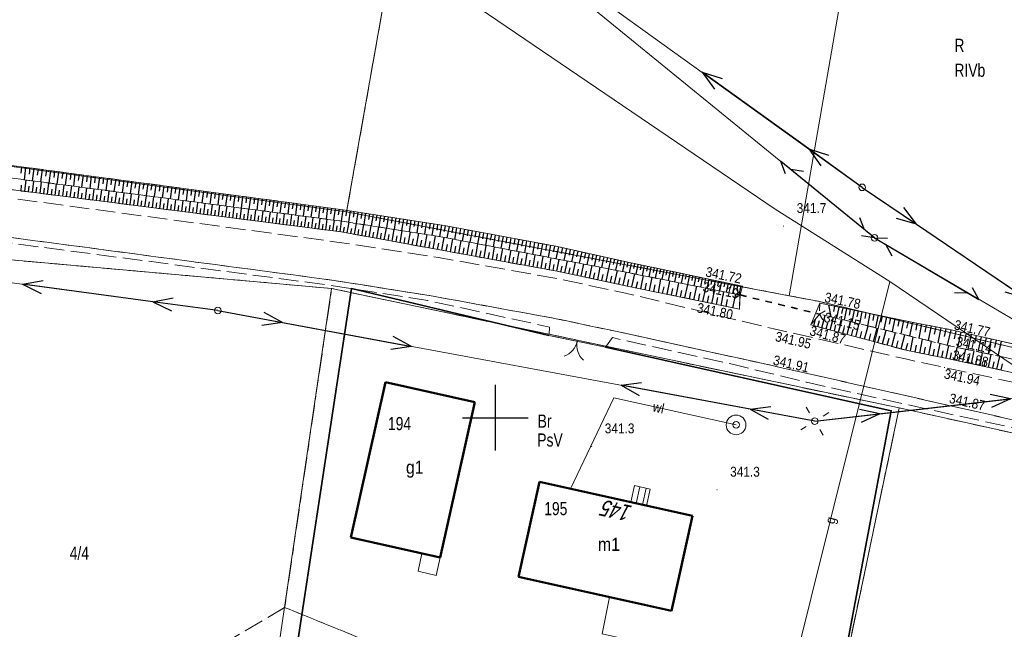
# Model space of a CAD drawing. Header units: metres. Extents: x 7523615 to 7533948, y 5492686 to 5502120.
# Tile 43 of 256: x 7529214 to 7529289, y 5498134 to 5498180. Entities that reach past the tile are written whole.
import ezdxf
from ezdxf.enums import TextEntityAlignment as Align

# ---------------------------------------------------------------- set-up
doc = ezdxf.new("R2010")
doc.units = ezdxf.units.M
for name, pattern in [('1.0_0.5', [1.5, 1, -0.5]), ('1.5_0.5', [2, 1.5, -0.5]), ('219-500', [0]), ('egkk-500', [2, 1.5, -0.5]), ('egug-500', [1, 0.5, -0.5]), ('otkz_500', [1, 0.5, -0.5]), ('otob_500', [0]), ('suep_nn_500', [0]), ('sutp_500', [0])]:
    doc.linetypes.add(name, pattern=pattern)
doc.layers.get('0').update_dxf_attribs({"color": 2, "lineweight": 5})
doc.styles.get("Standard").update_dxf_attribs({"font": 'Working1250', "width": 0.75})
doc.linetypes.add('902-500', pattern='A,3.75,0,[1,ksztalty.shx,S=0.5,R=0,X=0,Y=0],3.75', length=7.5)

# ---------------------------------------------------------------- blocks, each defined once
blk = doc.blocks.new('203')
at = {"linetype": 'Continuous', "lineweight": 0}
h = blk.add_hatch(color=0, dxfattribs=at)
edge = h.paths.add_edge_path()
edge.add_arc((0, 0), 0.045, 0, 360)
blk = doc.blocks.new('US15')
at = {"color": 0, "linetype": 'Continuous', "lineweight": 13}
blk.add_circle((0, 0), 0.25, dxfattribs=at)
blk = doc.blocks.new('SM01')
at = {"color": 0, "linetype": 'Continuous', "lineweight": 13}
for p, q in [((-0.53, 0.531), (-0.883, 0.884)), ((0.531, 0.531), (0.884, 0.884)), ((-0.53, -0.53), (-0.883, -0.883)), ((0.531, -0.53), (0.884, -0.883))]:
    blk.add_line(p, q, dxfattribs=at)
blk.add_circle((0, 0), 0.25, dxfattribs=at)
blk = doc.blocks.new('US13')
at = {"color": 0, "linetype": 'Continuous', "lineweight": 13}
for radius in [0.75, 0.25]:
    blk.add_circle((0, 0), radius, dxfattribs=at)
blk = doc.blocks.new('IB05')
at = {"color": 0, "linetype": 'Continuous', "lineweight": 13}
for q in [(0.354, 0.354), (0.354, -0.354)]:
    blk.add_line((0, 0), q, dxfattribs=at)
blk = doc.blocks.new('SUEP1')
at = {"color": 0, "linetype": 'Continuous'}
for p, q in [((0, 0), (5, 0)), ((5, 0), (3.5, 0.5)), ((5, 0), (3.5, -0.5)), ((5, 0), (15, 0)), ((15, 0), (13.5, 0.5)), ((15, 0), (13.5, -0.5))]:
    blk.add_line(p, q, dxfattribs=at)
blk = doc.blocks.new('SUTP')
at = {"color": 0, "linetype": 'Continuous'}
for p, q in [((0, 0), (0.866, 0.5)), ((0, 0), (9.232, 0)), ((1.866, -0.5), (1, 0)), ((7.366, -0.5), (8.232, 0)), ((9.232, 0), (8.366, 0.5))]:
    blk.add_line(p, q, dxfattribs=at)
blk = doc.blocks.new('OK02')
at = {"color": 0, "linetype": 'Continuous', "lineweight": 0}
for centre, start, end in [((-1.5, 0), 0, 60), ((1.5, 0), 120, 180)]:
    blk.add_arc(centre, 1.5, start, end, dxfattribs=at)
blk = doc.blocks.new('PW01')
at = {"linetype": 'Continuous', "lineweight": 13}
h = blk.add_hatch(color=0, dxfattribs=at)
edge = h.paths.add_edge_path()
edge.add_arc((0, 0), 0.045, 0, 360)
blk = doc.blocks.new('RAMKA500K')
at = {"color": 0}
for p, q in [((50, 147.5), (50, 152.5)), ((47.5, 150), (52.5, 150))]:
    blk.add_line(p, q, dxfattribs=at)

msp = doc.modelspace()

# ---------------------------------------------------------------- linework, layer by layer
at = {"layer": '000 Inne (niezydentyfikowane)', "color": 7, "linetype": 'CONTINUOUS', "lineweight": 25, "flags": 128}
for points in [[(7529213.91, 5498169.11), (7529213.85, 5498168.63)], [(7529214.22, 5498169.06), (7529214.1, 5498168.12)], [(7529214.54, 5498169.02), (7529214.48, 5498168.55)], [(7529214.85, 5498168.98), (7529214.73, 5498168.04)], [(7529215.17, 5498168.94), (7529215.11, 5498168.47)], [(7529215.48, 5498168.9), (7529215.36, 5498167.96)], [(7529215.8, 5498168.85), (7529215.73, 5498168.39)], [(7529216.11, 5498168.81), (7529215.98, 5498167.87)], [(7529216.42, 5498168.77), (7529216.36, 5498168.3)], [(7529216.73, 5498168.73), (7529216.61, 5498167.79)], [(7529217.05, 5498168.69), (7529216.98, 5498168.22)], [(7529217.36, 5498168.65), (7529217.23, 5498167.71)], [(7529217.67, 5498168.6), (7529217.61, 5498168.14)], [(7529214.16, 5498167.23), (7529214.27, 5498168.1)], [(7529214.74, 5498167.15), (7529214.85, 5498168.02)], [(7529215.32, 5498167.08), (7529215.43, 5498167.95)], [(7529215.89, 5498167.01), (7529216, 5498167.87)], [(7529217.98, 5498168.56), (7529217.86, 5498167.63)], [(7529218.29, 5498168.52), (7529218.23, 5498168.06)], [(7529218.6, 5498168.48), (7529218.48, 5498167.55)], [(7529218.91, 5498168.44), (7529218.85, 5498167.97)], [(7529219.22, 5498168.4), (7529219.1, 5498167.47)], [(7529219.53, 5498168.35), (7529219.47, 5498167.89)], [(7529219.84, 5498168.31), (7529219.72, 5498167.39)], [(7529220.15, 5498168.27), (7529220.09, 5498167.81)], [(7529220.46, 5498168.23), (7529220.34, 5498167.31)], [(7529220.77, 5498168.19), (7529220.71, 5498167.73)], [(7529221.08, 5498168.15), (7529220.95, 5498167.23)], [(7529221.38, 5498168.11), (7529221.32, 5498167.65)], [(7529221.69, 5498168.07), (7529221.57, 5498167.15)], [(7529222, 5498168.03), (7529221.94, 5498167.57)], [(7529222.3, 5498167.98), (7529222.18, 5498167.07)], [(7529222.61, 5498167.94), (7529222.55, 5498167.48)], [(7529222.92, 5498167.9), (7529222.79, 5498166.99)], [(7529223.22, 5498167.86), (7529223.16, 5498167.4)], [(7529223.53, 5498167.82), (7529223.4, 5498166.91)], [(7529213.87, 5498167.26), (7529213.92, 5498167.7)], [(7529214.45, 5498167.19), (7529214.5, 5498167.63)], [(7529215.03, 5498167.12), (7529215.08, 5498167.55)], [(7529215.61, 5498167.04), (7529215.66, 5498167.48)], [(7529216.18, 5498166.97), (7529216.24, 5498167.4)], [(7529216.47, 5498166.93), (7529216.58, 5498167.8)], [(7529216.76, 5498166.89), (7529216.81, 5498167.33)], [(7529217.05, 5498166.86), (7529217.16, 5498167.72)], [(7529217.33, 5498166.82), (7529217.39, 5498167.25)], [(7529217.62, 5498166.78), (7529217.73, 5498167.65)], [(7529217.91, 5498166.75), (7529217.96, 5498167.18)], [(7529218.2, 5498166.71), (7529218.31, 5498167.57)], [(7529218.48, 5498166.67), (7529218.54, 5498167.1)], [(7529218.77, 5498166.64), (7529218.88, 5498167.5)], [(7529219.34, 5498166.57), (7529219.45, 5498167.42)], [(7529219.91, 5498166.49), (7529220.02, 5498167.35)], [(7529220.48, 5498166.42), (7529220.59, 5498167.27)], [(7529221.05, 5498166.35), (7529221.16, 5498167.2)], [(7529221.62, 5498166.27), (7529221.72, 5498167.13)], [(7529223.83, 5498167.78), (7529223.77, 5498167.32)], [(7529224.14, 5498167.74), (7529224.01, 5498166.83)], [(7529224.44, 5498167.7), (7529224.38, 5498167.24)], [(7529224.74, 5498167.66), (7529224.62, 5498166.75)], [(7529225.05, 5498167.62), (7529224.99, 5498167.16)], [(7529225.35, 5498167.58), (7529225.23, 5498166.67)], [(7529225.65, 5498167.54), (7529225.59, 5498167.08)], [(7529225.96, 5498167.5), (7529225.84, 5498166.59)], [(7529226.26, 5498167.46), (7529226.2, 5498167)], [(7529226.56, 5498167.41), (7529226.44, 5498166.51)], [(7529226.86, 5498167.37), (7529226.8, 5498166.92)], [(7529227.16, 5498167.33), (7529227.04, 5498166.43)], [(7529227.46, 5498167.29), (7529227.4, 5498166.84)], [(7529227.77, 5498167.25), (7529227.65, 5498166.35)], [(7529228.07, 5498167.21), (7529228.01, 5498166.76)], [(7529228.37, 5498167.17), (7529228.25, 5498166.27)], [(7529228.67, 5498167.13), (7529228.61, 5498166.68)], [(7529228.97, 5498167.09), (7529228.85, 5498166.2)], [(7529219.05, 5498166.6), (7529219.11, 5498167.03)], [(7529219.63, 5498166.53), (7529219.68, 5498166.96)], [(7529220.2, 5498166.46), (7529220.25, 5498166.88)], [(7529220.76, 5498166.38), (7529220.82, 5498166.81)], [(7529221.33, 5498166.31), (7529221.39, 5498166.74)], [(7529221.9, 5498166.24), (7529221.95, 5498166.66)], [(7529222.18, 5498166.2), (7529222.29, 5498167.05)], [(7529222.47, 5498166.17), (7529222.52, 5498166.59)], [(7529222.75, 5498166.13), (7529222.86, 5498166.98)], [(7529223.03, 5498166.09), (7529223.08, 5498166.52)], [(7529223.31, 5498166.06), (7529223.42, 5498166.9)], [(7529223.59, 5498166.02), (7529223.65, 5498166.44)], [(7529223.88, 5498165.99), (7529223.98, 5498166.83)], [(7529224.16, 5498165.95), (7529224.21, 5498166.37)], [(7529224.44, 5498165.91), (7529224.55, 5498166.76)], [(7529225, 5498165.84), (7529225.11, 5498166.68)], [(7529225.56, 5498165.77), (7529225.67, 5498166.61)], [(7529226.12, 5498165.7), (7529226.23, 5498166.54)], [(7529226.68, 5498165.63), (7529226.78, 5498166.47)], [(7529227.23, 5498165.56), (7529227.34, 5498166.39)], [(7529227.79, 5498165.49), (7529227.9, 5498166.32)], [(7529229.26, 5498167.05), (7529229.2, 5498166.61)], [(7529229.56, 5498167.01), (7529229.44, 5498166.12)], [(7529229.86, 5498166.97), (7529229.8, 5498166.53)], [(7529230.16, 5498166.93), (7529230.04, 5498166.04)], [(7529230.46, 5498166.89), (7529230.4, 5498166.45)], [(7529230.75, 5498166.85), (7529230.64, 5498165.96)], [(7529231.05, 5498166.81), (7529230.99, 5498166.37)], [(7529231.35, 5498166.77), (7529231.23, 5498165.89)], [(7529231.65, 5498166.73), (7529231.59, 5498166.29)], [(7529231.94, 5498166.7), (7529231.82, 5498165.81)], [(7529232.24, 5498166.66), (7529232.18, 5498166.21)], [(7529232.53, 5498166.62), (7529232.41, 5498165.73)], [(7529232.83, 5498166.58), (7529232.77, 5498166.13)], [(7529233.12, 5498166.54), (7529233.01, 5498165.65)], [(7529233.42, 5498166.5), (7529233.36, 5498166.06)], [(7529233.71, 5498166.46), (7529233.59, 5498165.58)], [(7529234.01, 5498166.42), (7529233.95, 5498165.98)], [(7529234.3, 5498166.38), (7529234.18, 5498165.5)], [(7529234.59, 5498166.34), (7529234.53, 5498165.9)], [(7529224.72, 5498165.88), (7529224.77, 5498166.3)], [(7529225.28, 5498165.81), (7529225.33, 5498166.23)], [(7529225.84, 5498165.73), (7529225.89, 5498166.15)], [(7529226.4, 5498165.66), (7529226.45, 5498166.08)], [(7529226.96, 5498165.59), (7529227.01, 5498166.01)], [(7529227.51, 5498165.52), (7529227.57, 5498165.94)], [(7529228.07, 5498165.45), (7529228.12, 5498165.87)], [(7529228.35, 5498165.41), (7529228.45, 5498166.25)], [(7529228.62, 5498165.38), (7529228.68, 5498165.8)], [(7529228.9, 5498165.34), (7529229.01, 5498166.18)], [(7529229.18, 5498165.31), (7529229.23, 5498165.72)], [(7529229.45, 5498165.27), (7529229.56, 5498166.1)], [(7529229.73, 5498165.24), (7529229.78, 5498165.65)], [(7529230.01, 5498165.2), (7529230.11, 5498166.03)], [(7529230.28, 5498165.17), (7529230.33, 5498165.58)], [(7529230.56, 5498165.13), (7529230.66, 5498165.96)], [(7529231.11, 5498165.06), (7529231.21, 5498165.89)], [(7529231.66, 5498164.99), (7529231.76, 5498165.82)], [(7529232.2, 5498164.92), (7529232.31, 5498165.74)], [(7529232.75, 5498164.85), (7529232.86, 5498165.67)], [(7529233.3, 5498164.78), (7529233.4, 5498165.6)], [(7529234.89, 5498166.3), (7529234.77, 5498165.42)], [(7529235.18, 5498166.26), (7529235.12, 5498165.82)], [(7529235.47, 5498166.22), (7529235.35, 5498165.35)], [(7529235.76, 5498166.18), (7529235.71, 5498165.75)], [(7529236.06, 5498166.14), (7529235.94, 5498165.27)], [(7529236.35, 5498166.11), (7529236.29, 5498165.67)], [(7529236.64, 5498166.07), (7529236.52, 5498165.19)], [(7529236.93, 5498166.03), (7529236.87, 5498165.59)], [(7529237.22, 5498165.99), (7529237.1, 5498165.12)], [(7529237.51, 5498165.95), (7529237.45, 5498165.52)], [(7529237.8, 5498165.91), (7529237.68, 5498165.04)], [(7529238.09, 5498165.87), (7529238.03, 5498165.44)], [(7529238.38, 5498165.83), (7529238.26, 5498164.97)], [(7529238.67, 5498165.79), (7529238.6, 5498165.36)], [(7529238.95, 5498165.75), (7529238.82, 5498164.88)], [(7529239.24, 5498165.7), (7529239.18, 5498165.27)], [(7529239.53, 5498165.66), (7529239.4, 5498164.79)], [(7529239.82, 5498165.61), (7529239.75, 5498165.18)], [(7529240.11, 5498165.57), (7529239.97, 5498164.7)], [(7529230.83, 5498165.1), (7529230.88, 5498165.51)], [(7529231.38, 5498165.03), (7529231.43, 5498165.44)], [(7529231.93, 5498164.96), (7529231.98, 5498165.37)], [(7529232.48, 5498164.89), (7529232.53, 5498165.3)], [(7529233.03, 5498164.82), (7529233.08, 5498165.23)], [(7529233.57, 5498164.75), (7529233.62, 5498165.16)], [(7529233.84, 5498164.71), (7529233.95, 5498165.53)], [(7529234.12, 5498164.68), (7529234.17, 5498165.09)], [(7529234.39, 5498164.64), (7529234.49, 5498165.46)], [(7529234.66, 5498164.61), (7529234.71, 5498165.02)], [(7529234.93, 5498164.57), (7529235.03, 5498165.39)], [(7529235.2, 5498164.54), (7529235.25, 5498164.95)], [(7529235.47, 5498164.5), (7529235.58, 5498165.32)], [(7529235.74, 5498164.47), (7529235.8, 5498164.88)], [(7529236.01, 5498164.44), (7529236.12, 5498165.25)], [(7529236.55, 5498164.37), (7529236.66, 5498165.18)], [(7529237.09, 5498164.3), (7529237.2, 5498165.11)], [(7529237.63, 5498164.23), (7529237.74, 5498165.04)], [(7529238.17, 5498164.16), (7529238.27, 5498164.97)], [(7529238.71, 5498164.07), (7529238.86, 5498164.88)], [(7529240.4, 5498165.52), (7529240.33, 5498165.09)], [(7529240.68, 5498165.48), (7529240.55, 5498164.61)], [(7529240.97, 5498165.43), (7529240.9, 5498165)], [(7529241.26, 5498165.39), (7529241.13, 5498164.52)], [(7529241.55, 5498165.34), (7529241.48, 5498164.91)], [(7529241.84, 5498165.3), (7529241.7, 5498164.43)], [(7529242.13, 5498165.25), (7529242.06, 5498164.82)], [(7529242.42, 5498165.21), (7529242.28, 5498164.34)], [(7529242.7, 5498165.16), (7529242.64, 5498164.73)], [(7529242.99, 5498165.12), (7529242.86, 5498164.25)], [(7529243.28, 5498165.07), (7529243.22, 5498164.64)], [(7529243.57, 5498165.03), (7529243.44, 5498164.16)], [(7529243.86, 5498164.98), (7529243.79, 5498164.55)], [(7529244.15, 5498164.94), (7529244.02, 5498164.07)], [(7529244.44, 5498164.89), (7529244.37, 5498164.46)], [(7529244.73, 5498164.84), (7529244.6, 5498163.98)], [(7529236.28, 5498164.4), (7529236.34, 5498164.81)], [(7529236.82, 5498164.33), (7529236.88, 5498164.74)], [(7529237.36, 5498164.26), (7529237.42, 5498164.67)], [(7529237.9, 5498164.19), (7529237.95, 5498164.6)], [(7529238.44, 5498164.12), (7529238.51, 5498164.52)], [(7529238.98, 5498164.02), (7529239.06, 5498164.42)], [(7529239.26, 5498163.97), (7529239.41, 5498164.79)], [(7529239.54, 5498163.92), (7529239.61, 5498164.33)], [(7529239.82, 5498163.86), (7529239.97, 5498164.7)], [(7529240.1, 5498163.81), (7529240.17, 5498164.23)], [(7529240.38, 5498163.76), (7529240.54, 5498164.61)], [(7529240.67, 5498163.71), (7529240.75, 5498164.14)], [(7529240.96, 5498163.66), (7529241.12, 5498164.52)], [(7529241.54, 5498163.55), (7529241.7, 5498164.43)], [(7529242.14, 5498163.44), (7529242.3, 5498164.34)], [(7529242.74, 5498163.33), (7529242.91, 5498164.24)], [(7529243.36, 5498163.22), (7529243.53, 5498164.14)], [(7529245.02, 5498164.8), (7529244.95, 5498164.36)], [(7529245.31, 5498164.75), (7529245.17, 5498163.88)], [(7529245.6, 5498164.71), (7529245.53, 5498164.27)], [(7529245.89, 5498164.66), (7529245.75, 5498163.79)], [(7529246.18, 5498164.62), (7529246.1, 5498164.18)], [(7529246.47, 5498164.56), (7529246.31, 5498163.69)], [(7529246.76, 5498164.51), (7529246.68, 5498164.07)], [(7529247.05, 5498164.46), (7529246.89, 5498163.58)], [(7529247.34, 5498164.4), (7529247.26, 5498163.96)], [(7529247.64, 5498164.35), (7529247.47, 5498163.47)], [(7529247.93, 5498164.29), (7529247.85, 5498163.85)], [(7529248.22, 5498164.24), (7529248.06, 5498163.36)], [(7529248.52, 5498164.18), (7529248.43, 5498163.74)], [(7529248.81, 5498164.13), (7529248.65, 5498163.24)], [(7529249.1, 5498164.07), (7529249.02, 5498163.63)], [(7529241.25, 5498163.6), (7529241.33, 5498164.04)], [(7529241.84, 5498163.5), (7529241.92, 5498163.94)], [(7529242.44, 5498163.39), (7529242.52, 5498163.84)], [(7529243.05, 5498163.27), (7529243.14, 5498163.73)], [(7529243.67, 5498163.16), (7529243.76, 5498163.63)], [(7529243.99, 5498163.1), (7529244.16, 5498164.04)], [(7529244.3, 5498163.05), (7529244.39, 5498163.52)], [(7529244.62, 5498162.99), (7529244.8, 5498163.94)], [(7529244.95, 5498162.93), (7529245.03, 5498163.41)], [(7529245.27, 5498162.87), (7529245.45, 5498163.84)], [(7529245.92, 5498162.75), (7529246.1, 5498163.73)], [(7529246.57, 5498162.63), (7529246.75, 5498163.61)], [(7529247.22, 5498162.51), (7529247.4, 5498163.48)], [(7529247.86, 5498162.4), (7529248.04, 5498163.36)], [(7529249.4, 5498164.02), (7529249.24, 5498163.13)], [(7529249.7, 5498163.96), (7529249.61, 5498163.52)], [(7529249.99, 5498163.91), (7529249.83, 5498163.02)], [(7529250.29, 5498163.85), (7529250.21, 5498163.41)], [(7529250.59, 5498163.8), (7529250.42, 5498162.91)], [(7529250.88, 5498163.74), (7529250.8, 5498163.3)], [(7529251.18, 5498163.69), (7529251.02, 5498162.79)], [(7529251.48, 5498163.63), (7529251.4, 5498163.18)], [(7529251.78, 5498163.58), (7529251.61, 5498162.68)], [(7529252.08, 5498163.52), (7529252, 5498163.07)], [(7529252.38, 5498163.47), (7529252.21, 5498162.56)], [(7529252.68, 5498163.41), (7529252.6, 5498162.96)], [(7529252.98, 5498163.35), (7529252.82, 5498162.45)], [(7529245.6, 5498162.81), (7529245.69, 5498163.3)], [(7529246.25, 5498162.69), (7529246.34, 5498163.18)], [(7529246.9, 5498162.57), (7529246.98, 5498163.06)], [(7529247.54, 5498162.46), (7529247.63, 5498162.94)], [(7529248.18, 5498162.34), (7529248.27, 5498162.82)], [(7529248.5, 5498162.28), (7529248.67, 5498163.24)], [(7529248.82, 5498162.22), (7529248.91, 5498162.7)], [(7529249.14, 5498162.17), (7529249.31, 5498163.12)], [(7529249.45, 5498162.11), (7529249.54, 5498162.58)], [(7529249.77, 5498162.05), (7529249.94, 5498163)], [(7529250.39, 5498161.94), (7529250.57, 5498162.88)], [(7529251.02, 5498161.82), (7529251.19, 5498162.76)], [(7529251.64, 5498161.71), (7529251.81, 5498162.64)], [(7529253.29, 5498163.3), (7529253.2, 5498162.84)], [(7529253.59, 5498163.24), (7529253.42, 5498162.33)], [(7529253.89, 5498163.19), (7529253.81, 5498162.73)], [(7529254.19, 5498163.13), (7529254.03, 5498162.22)], [(7529254.5, 5498163.07), (7529254.41, 5498162.62)], [(7529254.8, 5498163.01), (7529254.6, 5498162.11)], [(7529255.11, 5498162.95), (7529255.01, 5498162.5)], [(7529255.41, 5498162.88), (7529255.21, 5498161.99)], [(7529255.7, 5498162.81), (7529255.61, 5498162.37)], [(7529256, 5498162.75), (7529255.8, 5498161.88)], [(7529256.29, 5498162.68), (7529256.19, 5498162.25)], [(7529256.58, 5498162.62), (7529256.39, 5498161.76)], [(7529250.08, 5498161.99), (7529250.17, 5498162.47)], [(7529250.71, 5498161.88), (7529250.79, 5498162.35)], [(7529251.33, 5498161.77), (7529251.41, 5498162.23)], [(7529251.95, 5498161.65), (7529252.03, 5498162.12)], [(7529252.26, 5498161.6), (7529252.43, 5498162.52)], [(7529252.56, 5498161.54), (7529252.65, 5498162)], [(7529252.87, 5498161.49), (7529253.04, 5498162.41)], [(7529253.18, 5498161.43), (7529253.26, 5498161.89)], [(7529253.48, 5498161.37), (7529253.65, 5498162.29)], [(7529254.09, 5498161.26), (7529254.25, 5498162.17)], [(7529254.69, 5498161.15), (7529254.86, 5498162.06)], [(7529255.3, 5498161.03), (7529255.49, 5498161.94)], [(7529255.91, 5498160.9), (7529256.1, 5498161.82)], [(7529256.86, 5498162.56), (7529256.77, 5498162.13)], [(7529257.15, 5498162.49), (7529256.96, 5498161.65)], [(7529257.43, 5498162.43), (7529257.34, 5498162.01)], [(7529257.71, 5498162.37), (7529257.52, 5498161.54)], [(7529257.98, 5498162.31), (7529257.89, 5498161.9)], [(7529258.26, 5498162.25), (7529258.08, 5498161.44)], [(7529258.53, 5498162.19), (7529258.44, 5498161.79)], [(7529258.79, 5498162.13), (7529258.62, 5498161.34)], [(7529259.06, 5498162.07), (7529258.97, 5498161.68)], [(7529259.32, 5498162.01), (7529259.15, 5498161.23)], [(7529259.58, 5498161.95), (7529259.49, 5498161.57)], [(7529259.84, 5498161.9), (7529259.67, 5498161.13)], [(7529260.09, 5498161.84), (7529260.01, 5498161.46)], [(7529253.78, 5498161.32), (7529253.87, 5498161.77)], [(7529254.39, 5498161.21), (7529254.47, 5498161.66)], [(7529254.99, 5498161.09), (7529255.09, 5498161.54)], [(7529255.6, 5498160.96), (7529255.7, 5498161.42)], [(7529256.22, 5498160.83), (7529256.32, 5498161.3)], [(7529256.53, 5498160.77), (7529256.73, 5498161.7)], [(7529256.84, 5498160.7), (7529256.94, 5498161.17)], [(7529257.16, 5498160.64), (7529257.36, 5498161.58)], [(7529257.79, 5498160.5), (7529257.99, 5498161.46)], [(7529258.43, 5498160.37), (7529258.64, 5498161.33)], [(7529259.08, 5498160.23), (7529259.29, 5498161.21)], [(7529259.74, 5498160.09), (7529259.95, 5498161.08)], [(7529260.34, 5498161.78), (7529260.19, 5498161.03)], [(7529260.6, 5498161.73), (7529260.52, 5498161.36)], [(7529260.85, 5498161.68), (7529260.69, 5498160.93)], [(7529261.09, 5498161.63), (7529261.02, 5498161.25)], [(7529261.34, 5498161.58), (7529261.19, 5498160.83)], [(7529261.59, 5498161.52), (7529261.51, 5498161.15)], [(7529261.84, 5498161.47), (7529261.68, 5498160.73)], [(7529262.08, 5498161.42), (7529262.01, 5498161.05)], [(7529262.33, 5498161.37), (7529262.18, 5498160.64)], [(7529262.57, 5498161.32), (7529262.5, 5498160.95)], [(7529262.82, 5498161.27), (7529262.67, 5498160.54)], [(7529263.06, 5498161.22), (7529262.99, 5498160.85)], [(7529263.31, 5498161.17), (7529263.16, 5498160.44)], [(7529263.55, 5498161.12), (7529263.48, 5498160.75)], [(7529257.47, 5498160.57), (7529257.57, 5498161.04)], [(7529258.11, 5498160.44), (7529258.21, 5498160.91)], [(7529258.76, 5498160.3), (7529258.86, 5498160.78)], [(7529259.41, 5498160.16), (7529259.51, 5498160.65)], [(7529260.07, 5498160.02), (7529260.17, 5498160.52)], [(7529260.4, 5498159.96), (7529260.61, 5498160.95)], [(7529260.73, 5498159.89), (7529260.84, 5498160.38)], [(7529261.07, 5498159.82), (7529261.27, 5498160.82)], [(7529261.73, 5498159.68), (7529261.94, 5498160.68)], [(7529262.41, 5498159.54), (7529262.61, 5498160.55)], [(7529263.08, 5498159.4), (7529263.29, 5498160.41)], [(7529263.8, 5498161.06), (7529263.65, 5498160.34)], [(7529264.04, 5498161.01), (7529263.97, 5498160.65)], [(7529264.29, 5498160.96), (7529264.14, 5498160.25)], [(7529264.53, 5498160.91), (7529264.46, 5498160.55)], [(7529264.78, 5498160.86), (7529264.63, 5498160.15)], [(7529265.02, 5498160.81), (7529264.95, 5498160.45)], [(7529265.27, 5498160.76), (7529265.12, 5498160.05)], [(7529265.51, 5498160.71), (7529265.44, 5498160.35)], [(7529265.76, 5498160.66), (7529265.61, 5498159.95)], [(7529266, 5498160.61), (7529265.93, 5498160.25)], [(7529266.25, 5498160.56), (7529266.1, 5498159.85)], [(7529266.49, 5498160.5), (7529266.42, 5498160.15)], [(7529266.74, 5498160.45), (7529266.59, 5498159.76)], [(7529266.98, 5498160.4), (7529266.91, 5498160.05)], [(7529267.23, 5498160.35), (7529267.08, 5498159.66)], [(7529261.4, 5498159.75), (7529261.5, 5498160.25)], [(7529262.07, 5498159.61), (7529262.17, 5498160.11)], [(7529262.74, 5498159.47), (7529262.85, 5498159.98)], [(7529263.42, 5498159.33), (7529263.52, 5498159.84)], [(7529263.76, 5498159.26), (7529263.97, 5498160.28)], [(7529264.1, 5498159.19), (7529264.2, 5498159.7)], [(7529264.44, 5498159.12), (7529264.65, 5498160.14)], [(7529265.12, 5498158.98), (7529265.33, 5498160.01)], [(7529265.8, 5498158.84), (7529266.02, 5498159.87)], [(7529266.49, 5498158.7), (7529266.71, 5498159.73)], [(7529267.2, 5498158.55), (7529267.41, 5498159.59)], [(7529267.47, 5498160.3), (7529267.4, 5498159.96)], [(7529267.72, 5498160.25), (7529267.57, 5498159.56)], [(7529267.96, 5498160.2), (7529267.89, 5498159.86)], [(7529268.21, 5498160.15), (7529268.06, 5498159.46)], [(7529268.45, 5498160.1), (7529268.38, 5498159.76)], [(7529268.7, 5498160.05), (7529268.55, 5498159.37)], [(7529264.78, 5498159.05), (7529264.88, 5498159.56)], [(7529265.46, 5498158.91), (7529265.57, 5498159.43)], [(7529266.15, 5498158.77), (7529266.25, 5498159.29)], [(7529266.84, 5498158.63), (7529266.95, 5498159.15)], [(7529267.58, 5498158.48), (7529267.69, 5498159)], [(7529268.09, 5498158.37), (7529268.31, 5498159.41)], [(7529275.36, 5498158.6), (7529275.54, 5498157.69)], [(7529275.83, 5498158.5), (7529275.74, 5498158.08)], [(7529276.16, 5498158.43), (7529275.98, 5498157.58)], [(7529276.45, 5498158.37), (7529276.36, 5498157.94)], [(7529276.74, 5498158.31), (7529276.56, 5498157.44)], [(7529277.03, 5498158.25), (7529276.94, 5498157.81)], [(7529277.32, 5498158.19), (7529277.14, 5498157.3)], [(7529277.62, 5498158.13), (7529277.53, 5498157.68)], [(7529277.92, 5498158.07), (7529277.73, 5498157.16)], [(7529274.25, 5498157.02), (7529274.38, 5498157.51)], [(7529274.56, 5498156.94), (7529274.68, 5498157.4)], [(7529274.87, 5498156.85), (7529275.12, 5498157.79)], [(7529275.5, 5498156.68), (7529275.75, 5498157.63)], [(7529276.14, 5498156.51), (7529276.4, 5498157.47)], [(7529276.79, 5498156.34), (7529277.05, 5498157.32)], [(7529278.22, 5498158.01), (7529278.13, 5498157.55)], [(7529278.53, 5498157.94), (7529278.33, 5498157.01)], [(7529278.83, 5498157.88), (7529278.74, 5498157.41)], [(7529279.15, 5498157.81), (7529278.95, 5498156.87)], [(7529279.46, 5498157.75), (7529279.36, 5498157.27)], [(7529279.78, 5498157.68), (7529279.58, 5498156.71)], [(7529280.1, 5498157.62), (7529280, 5498157.13)], [(7529280.43, 5498157.55), (7529280.22, 5498156.56)], [(7529280.76, 5498157.48), (7529280.65, 5498156.98)], [(7529281.09, 5498157.41), (7529280.88, 5498156.4)], [(7529281.43, 5498157.34), (7529281.32, 5498156.83)], [(7529275.18, 5498156.77), (7529275.31, 5498157.24)], [(7529275.82, 5498156.6), (7529275.94, 5498157.08)], [(7529276.46, 5498156.43), (7529276.59, 5498156.91)], [(7529277.12, 5498156.25), (7529277.25, 5498156.74)], [(7529277.45, 5498156.16), (7529277.71, 5498157.15)], [(7529277.78, 5498156.07), (7529277.91, 5498156.57)], [(7529278.12, 5498155.98), (7529278.39, 5498156.99)], [(7529278.8, 5498155.8), (7529279.07, 5498156.82)], [(7529279.49, 5498155.62), (7529279.76, 5498156.66)], [(7529281.77, 5498157.27), (7529281.55, 5498156.24)], [(7529282.11, 5498157.2), (7529282.01, 5498156.68)], [(7529282.46, 5498157.14), (7529282.25, 5498156.06)], [(7529282.82, 5498157.07), (7529282.71, 5498156.52)], [(7529283.18, 5498157), (7529282.96, 5498155.89)], [(7529283.54, 5498156.92), (7529283.43, 5498156.36)], [(7529283.92, 5498156.85), (7529283.69, 5498155.7)], [(7529284.3, 5498156.78), (7529284.18, 5498156.19)], [(7529284.68, 5498156.69), (7529284.42, 5498155.52)], [(7529285.07, 5498156.61), (7529284.94, 5498156.02)], [(7529278.46, 5498155.89), (7529278.59, 5498156.4)], [(7529279.14, 5498155.71), (7529279.28, 5498156.23)], [(7529279.84, 5498155.53), (7529279.98, 5498156.05)], [(7529280.19, 5498155.43), (7529280.47, 5498156.48)], [(7529280.54, 5498155.34), (7529280.68, 5498155.87)], [(7529280.9, 5498155.24), (7529281.18, 5498156.31)], [(7529281.61, 5498155.07), (7529281.83, 5498156.15)], [(7529282.32, 5498154.93), (7529282.53, 5498155.98)], [(7529283.01, 5498154.79), (7529283.21, 5498155.82)], [(7529285.46, 5498156.52), (7529285.2, 5498155.35)], [(7529285.85, 5498156.43), (7529285.72, 5498155.85)], [(7529286.24, 5498156.34), (7529285.98, 5498155.19)], [(7529286.62, 5498156.26), (7529286.49, 5498155.68)], [(7529287.01, 5498156.17), (7529286.75, 5498155.03)], [(7529287.39, 5498156.09), (7529287.26, 5498155.51)], [(7529287.77, 5498156), (7529287.52, 5498154.86)], [(7529288.15, 5498155.91), (7529288.02, 5498155.35)], [(7529288.53, 5498155.83), (7529288.27, 5498154.7)], [(7529281.26, 5498155.15), (7529281.4, 5498155.68)], [(7529281.97, 5498155), (7529282.08, 5498155.53)], [(7529282.66, 5498154.86), (7529282.77, 5498155.38)], [(7529283.34, 5498154.72), (7529283.44, 5498155.23)], [(7529283.67, 5498154.66), (7529283.87, 5498155.66)], [(7529284, 5498154.59), (7529284.1, 5498155.09)], [(7529284.32, 5498154.53), (7529284.53, 5498155.5)], [(7529284.97, 5498154.39), (7529285.17, 5498155.36)], [(7529285.61, 5498154.25), (7529285.82, 5498155.22)], [(7529286.26, 5498154.12), (7529286.47, 5498155.09)], [(7529284.64, 5498154.46), (7529284.75, 5498154.94)], [(7529285.29, 5498154.32), (7529285.39, 5498154.81)], [(7529285.94, 5498154.18), (7529286.04, 5498154.67)], [(7529286.58, 5498154.05), (7529286.69, 5498154.53)], [(7529286.91, 5498153.98), (7529287.11, 5498154.95)], [(7529287.23, 5498153.91), (7529287.33, 5498154.39)], [(7529287.56, 5498153.84), (7529287.76, 5498154.81)], [(7529288.2, 5498153.7), (7529288.41, 5498154.67)], [(7529287.88, 5498153.77), (7529287.98, 5498154.26)], [(7529288.53, 5498153.63), (7529288.63, 5498154.12)]]:
    msp.add_lwpolyline(points, dxfattribs=at)
at = {"layer": '217-kontur klasyfikacyjny', "color": 7, "linetype": 'egkk-500', "lineweight": 18, "flags": 128}
for points in [[(7529238.67, 5498165.68), (7529247.58, 5498215.93)], [(7529181.31, 5498173.44), (7529238.67, 5498165.68)], [(7529238.67, 5498165.68), (7529272.38, 5498159.29)], [(7529237.53, 5498159.84), (7529208.57, 5498162.43)], [(7529233.95, 5498135.57), (7529237.53, 5498159.84)], [(7529280.75, 5498150.75), (7529237.53, 5498159.84)], [(7529272.38, 5498159.29), (7529274.58, 5498158.87)], [(7529274.58, 5498158.87), (7529306.6, 5498151.27)], [(7529280.75, 5498150.75), (7529273.89, 5498118.09)], [(7529321.09, 5498141.85), (7529280.75, 5498150.75)], [(7529233.95, 5498135.57), (7529225.4, 5498130.51)], [(7529261.79, 5498124.25), (7529233.95, 5498135.57)]]:
    msp.add_lwpolyline(points, dxfattribs=at)
at = {"layer": '218-kontur użytku gruntowego', "color": 7, "linetype": 'egug-500', "lineweight": 18, "flags": 128}
for points in [[(7529247.58, 5498215.93), (7529238.67, 5498165.68)], [(7529181.31, 5498173.44), (7529238.67, 5498165.68)], [(7529238.67, 5498165.68), (7529272.38, 5498159.29)], [(7529237.53, 5498159.84), (7529208.57, 5498162.43)], [(7529237.53, 5498159.84), (7529233.95, 5498135.57)], [(7529280.75, 5498150.75), (7529237.53, 5498159.84)], [(7529272.38, 5498159.29), (7529274.58, 5498158.87)], [(7529274.58, 5498158.87), (7529306.6, 5498151.27)], [(7529280.75, 5498150.75), (7529273.89, 5498118.09)], [(7529321.09, 5498141.85), (7529280.75, 5498150.75)], [(7529233.95, 5498135.57), (7529225.4, 5498130.51)], [(7529233.95, 5498135.57), (7529261.79, 5498124.25)]]:
    msp.add_lwpolyline(points, dxfattribs=at)
at = {"layer": '219-działka ewidencyjna', "color": 3, "linetype": '219-500', "lineweight": 18, "flags": 128}
for points in [[(7529272.38, 5498159.29), (7529288.74, 5498253.64)], [(7529238.67, 5498165.68), (7529248.07, 5498218.69)], [(7529181.31, 5498173.44), (7529238.67, 5498165.68)], [(7529238.67, 5498165.68), (7529272.38, 5498159.29)], [(7529208.57, 5498162.43), (7529237.53, 5498159.84)], [(7529222.51, 5498058.13), (7529237.53, 5498159.84)], [(7529237.53, 5498159.84), (7529280.75, 5498150.75)], [(7529272.38, 5498159.29), (7529274.58, 5498158.87)], [(7529323.04, 5498147.37), (7529274.58, 5498158.87)], [(7529273.89, 5498118.09), (7529280.75, 5498150.75)], [(7529280.75, 5498150.75), (7529321.09, 5498141.85)]]:
    msp.add_lwpolyline(points, dxfattribs=at)
at = {"layer": '312-budynek ewidencyjny', "color": 7, "linetype": 'CONTINUOUS', "lineweight": 50, "flags": 128}
for points in [[(7529239, 5498140.89), (7529241.64, 5498152.71)], [(7529241.64, 5498152.71), (7529248.43, 5498151.19)], [(7529248.43, 5498151.19), (7529245.79, 5498139.37)], [(7529251.75, 5498137.89), (7529253.35, 5498145.12)], [(7529253.35, 5498145.12), (7529265.01, 5498142.54)], [(7529265.01, 5498142.54), (7529263.41, 5498135.31)], [(7529245.79, 5498139.37), (7529239, 5498140.89)], [(7529263.41, 5498135.31), (7529251.75, 5498137.89)]]:
    msp.add_lwpolyline(points, dxfattribs=at)
at = {"layer": '352-schody', "color": 7, "linetype": 'CONTINUOUS', "lineweight": 18, "flags": 128}
for points in [[(7529260.6, 5498144.84), (7529261.8, 5498144.57), (7529261.52, 5498143.31), (7529260.32, 5498143.58)], [(7529260.6, 5498144.84), (7529261.8, 5498144.57), (7529261.52, 5498143.31), (7529260.32, 5498143.58)], [(7529244.11, 5498138.32), (7529245.49, 5498138.01), (7529245.79, 5498139.37), (7529244.41, 5498139.68)], [(7529244.11, 5498138.32), (7529245.49, 5498138.01), (7529245.79, 5498139.37), (7529244.41, 5498139.68)]]:
    msp.add_lwpolyline(points, close=True, dxfattribs=at)
for points in [[(7529260.72, 5498143.49), (7529260.993, 5498144.752)], [(7529261.208, 5498143.38), (7529261.481, 5498144.642)]]:
    msp.add_lwpolyline(points, dxfattribs=at)
at = {"layer": 'brama', "color": 7, "linetype": 'otob_500', "lineweight": 18, "flags": 128}
msp.add_lwpolyline([(7529258.38, 5498155.37), (7529254.08, 5498156.27)], dxfattribs=at)
at = {"layer": 'jezdnia', "color": 7, "linetype": '1.5_0.5', "lineweight": 18, "flags": 128}
for points in [[(7529785.93, 5498055.25), (7529788.19, 5498053.07), (7529784.18, 5498046.62), (7529782.41, 5498044.07), (7529778.45, 5498044.14), (7529779.89, 5498045.98), (7529778.9, 5498047.17), (7529777.4, 5498048.31), (7529776.76, 5498048.72), (7529751.34, 5498053.96), (7529724.5, 5498059.44), (7529704.79, 5498063.42), (7529694.01, 5498065.63), (7529678.42, 5498068.99), (7529662.47, 5498072.11), (7529649.53, 5498074.84), (7529638.26, 5498077.16), (7529629.79, 5498079), (7529614.86, 5498082.17), (7529602.97, 5498084.69), (7529585.62, 5498088.33), (7529565.36, 5498092.48), (7529541.14, 5498097.58), (7529516.37, 5498102.83), (7529488.83, 5498108.68), (7529477.7, 5498111.24), (7529460.7, 5498114.72), (7529450.92, 5498116.83), (7529437.26, 5498119.72), (7529432.83, 5498120.56), (7529431.2, 5498120.88), (7529408.14, 5498125.59), (7529402.5, 5498126.77), (7529396.95, 5498128), (7529379.42, 5498131.51), (7529367.63, 5498133.99), (7529361.17, 5498135.3), (7529360.24, 5498135.44), (7529349.14, 5498137.74), (7529345.54, 5498138.49), (7529341.69, 5498139.21), (7529330.62, 5498141.46), (7529317.69, 5498143.99), (7529309.41, 5498145.63), (7529299.42, 5498147.59), (7529284.3, 5498151), (7529270.76, 5498154.05), (7529259.16, 5498156.59), (7529254.28, 5498157.61), (7529244.95, 5498159.31), (7529237.55, 5498160.48), (7529212.53, 5498163.8), (7529199.9, 5498165.44), (7529181.18, 5498167.93), (7529173.38, 5498168.98), (7529169.82, 5498169.37), (7529170.24, 5498172.26), (7529173.9, 5498171.84), (7529175.63, 5498171.6), (7529180.6, 5498170.97), (7529181.38, 5498170.86), (7529195.19, 5498168.92), (7529198.55, 5498168.53), (7529212.85, 5498166.75), (7529238.1, 5498163.35), (7529245.64, 5498162.21), (7529254.52, 5498160.63), (7529259.9, 5498159.49), (7529271.2, 5498156.77), (7529274.65, 5498155.99), (7529281.24, 5498154.48), (7529284.2, 5498153.83), (7529288.55, 5498152.9), (7529299.94, 5498150.46), (7529309.81, 5498148.54), (7529318.07, 5498146.89), (7529330.27, 5498144.53), (7529342.75, 5498142.03), (7529346.11, 5498141.34), (7529370.61, 5498136.35), (7529375.61, 5498135.32), (7529396.72, 5498131.05), (7529402.52, 5498129.86), (7529431.72, 5498123.7), (7529433.67, 5498123.37), (7529438.96, 5498122.4), (7529441.55, 5498121.71), (7529452.14, 5498119.48), (7529461.2, 5498117.64), (7529477.86, 5498114.14), (7529489.67, 5498111.54), (7529517, 5498105.72), (7529541.56, 5498100.49), (7529565.95, 5498095.38), (7529586.13, 5498091.19), (7529602.72, 5498087.74), (7529615.55, 5498085.04), (7529630.32, 5498081.91), (7529650.19, 5498077.71), (7529663.1, 5498075), (7529679.11, 5498071.67), (7529695.33, 5498068.38), (7529705.49, 5498066.35), (7529725.14, 5498062.37), (7529752.25, 5498056.83), (7529778.27, 5498051.95), (7529780.14, 5498051.92), (7529782.01, 5498052.16), (7529783.73, 5498053.07), (7529784.73, 5498053.81)], [(7529361.3, 5498134.67), (7529360.08, 5498134.98), (7529348.98, 5498137.22), (7529341.51, 5498138.82), (7529317.53, 5498143.47), (7529299.29, 5498147.1), (7529280.4, 5498151.21), (7529273.7, 5498152.71), (7529268.16, 5498154.05), (7529258.91, 5498156.1), (7529258.38, 5498155.37), (7529254.08, 5498156.27), (7529254.12, 5498156.91), (7529244.83, 5498158.93), (7529237.48, 5498160.08), (7529212.44, 5498163.38), (7529199.89, 5498164.94), (7529198.79, 5498164.95), (7529198.17, 5498163.46), (7529194.83, 5498164.03), (7529194.37, 5498165.21), (7529181.01, 5498167.41), (7529179.49, 5498166.43), (7529176.74, 5498166.93), (7529175.95, 5498167.96), (7529169.72, 5498168.63), (7529169.82, 5498169.37), (7529173.38, 5498168.98), (7529181.18, 5498167.93), (7529199.9, 5498165.44), (7529212.53, 5498163.8), (7529237.55, 5498160.48), (7529244.95, 5498159.31), (7529254.28, 5498157.61), (7529259.16, 5498156.59), (7529270.76, 5498154.05), (7529284.3, 5498151), (7529299.42, 5498147.59), (7529309.41, 5498145.63), (7529317.69, 5498143.99), (7529330.62, 5498141.46), (7529341.69, 5498139.21), (7529345.54, 5498138.49), (7529349.14, 5498137.74), (7529360.24, 5498135.44), (7529361.17, 5498135.3)]]:
    msp.add_lwpolyline(points, close=True, dxfattribs=at)
at = {"layer": 'ogrodzenie trwałe', "color": 7, "linetype": '902-500', "lineweight": 35, "flags": 128}
for points in [[(7529234.33, 5498128.84), (7529239.04, 5498159.84), (7529254.08, 5498156.27)], [(7529258.38, 5498155.37), (7529280.15, 5498150.54), (7529274.18, 5498118.84)]]:
    msp.add_lwpolyline(points, dxfattribs=at)
at = {"layer": 'przepust', "color": 7, "linetype": 'otkz_500', "lineweight": 35, "flags": 128}
msp.add_lwpolyline([(7529268.63, 5498159.35), (7529274.69, 5498157.89)], dxfattribs=at)
at = {"layer": 'przewód elektroenergetyczny niskiego napięcia', "color": 1, "linetype": 'suep_nn_500', "lineweight": 18, "flags": 128}
for points in [[(7529245.98, 5498190.52), (7529277.93, 5498167.54)], [(7529277.93, 5498167.54), (7529315.12, 5498142.4)], [(7529182.77, 5498164.36), (7529228.86, 5498158.16)], [(7529228.86, 5498158.16), (7529274.32, 5498149.74)], [(7529274.32, 5498149.74), (7529313.16, 5498154.21)]]:
    msp.add_lwpolyline(points, dxfattribs=at)
at = {"layer": 'przewód gazowy', "color": 7, "linetype": 'CONTINUOUS', "lineweight": 18, "flags": 128}
for points in [[(7529379.93, 5498093.06), (7529364.83, 5498103.35), (7529337.78, 5498122.49), (7529326.47, 5498130.38), (7529297.28, 5498148.66), (7529290.93, 5498152.98), (7529280.03, 5498160.38), (7529271.31, 5498165.87), (7529242.66, 5498185.34), (7529224.31, 5498197.97), (7529196.89, 5498216.72)], [(7529258.69, 5498136.36), (7529258.14, 5498133.56), (7529272.55, 5498130.32), (7529280.03, 5498160.38)]]:
    msp.add_lwpolyline(points, dxfattribs=at)
at = {"layer": 'przewód telekomunikacyjny napowietrzny', "color": 30, "linetype": 'sutp_500', "lineweight": 18, "flags": 128}
for points in [[(7529245.98, 5498190.52), (7529278.87, 5498163.69)], [(7529278.87, 5498163.69), (7529315.12, 5498142.4)]]:
    msp.add_lwpolyline(points, dxfattribs=at)
at = {"layer": 'przewód wodociągowy', "color": 7, "linetype": 'CONTINUOUS', "lineweight": 18, "flags": 128}
msp.add_lwpolyline([(7529268.33, 5498149.46), (7529259.02, 5498151.53), (7529255.72, 5498144.6)], dxfattribs=at)
at = {"layer": 'rów przydrożny (poligon)', "color": 7, "linetype": 'CONTINUOUS', "lineweight": 18, "flags": 128}
for points in [[(7529268.58, 5498158.27), (7529260.04, 5498160.03), (7529254.71, 5498161.15), (7529245.76, 5498162.78), (7529238.25, 5498164.15), (7529212.88, 5498167.39), (7529200.48, 5498168.87), (7529200.51, 5498169.92), (7529200.54, 5498170.83), (7529213.14, 5498169.21), (7529238.41, 5498165.83), (7529246.11, 5498164.63), (7529254.73, 5498163.03), (7529260.31, 5498161.79), (7529268.82, 5498160.02), (7529268.63, 5498159.35)], [(7529330.79, 5498146.85), (7529343.45, 5498144.69), (7529342.92, 5498143.61), (7529342.75, 5498142.03), (7529330.27, 5498144.98), (7529318.18, 5498147.47), (7529309.94, 5498149.06), (7529300.06, 5498151.13), (7529284.27, 5498154.54), (7529281.39, 5498155.11), (7529274.02, 5498157.08), (7529274.71, 5498158.73), (7529281.98, 5498157.23), (7529284.48, 5498156.74), (7529300.52, 5498153.13), (7529310.78, 5498151.08)]]:
    msp.add_lwpolyline(points, close=True, dxfattribs=at)
at = {"layer": 'skarpa nieumocniona', "color": 7, "linetype": '1.0_0.5', "lineweight": 18, "flags": 128}
for points in [[(7529268.63, 5498159.35), (7529260.1, 5498161.05), (7529254.74, 5498162.08), (7529245.84, 5498163.78), (7529238.32, 5498164.96), (7529213.03, 5498168.26), (7529200.51, 5498169.92), (7529200.54, 5498170.83), (7529213.14, 5498169.21), (7529238.41, 5498165.83), (7529246.11, 5498164.63), (7529254.73, 5498163.03), (7529260.31, 5498161.79), (7529268.82, 5498160.02)], [(7529268.63, 5498159.35), (7529260.1, 5498161.05), (7529254.74, 5498162.08), (7529245.84, 5498163.78), (7529238.32, 5498164.96), (7529213.03, 5498168.26), (7529200.51, 5498169.92), (7529200.54, 5498170.83), (7529213.14, 5498169.21), (7529238.41, 5498165.83), (7529246.11, 5498164.63), (7529254.73, 5498163.03), (7529260.31, 5498161.79), (7529268.82, 5498160.02)], [(7529200.51, 5498169.92), (7529213.03, 5498168.26), (7529238.32, 5498164.96), (7529245.84, 5498163.78), (7529254.74, 5498162.08), (7529260.1, 5498161.05), (7529268.63, 5498159.35), (7529268.58, 5498158.27), (7529260.04, 5498160.03), (7529254.71, 5498161.15), (7529245.76, 5498162.78), (7529238.25, 5498164.15), (7529212.88, 5498167.39), (7529200.48, 5498168.87)], [(7529200.51, 5498169.92), (7529213.03, 5498168.26), (7529238.32, 5498164.96), (7529245.84, 5498163.78), (7529254.74, 5498162.08), (7529260.1, 5498161.05), (7529268.63, 5498159.35), (7529268.58, 5498158.27), (7529260.04, 5498160.03), (7529254.71, 5498161.15), (7529245.76, 5498162.78), (7529238.25, 5498164.15), (7529212.88, 5498167.39), (7529200.48, 5498168.87)], [(7529330.79, 5498146.85), (7529343.45, 5498144.69), (7529342.92, 5498143.61), (7529318.4, 5498148.51), (7529300.28, 5498152.17), (7529284.55, 5498155.49), (7529281.55, 5498156.24), (7529274.69, 5498157.89), (7529274.71, 5498158.73), (7529281.98, 5498157.23), (7529284.48, 5498156.74), (7529300.52, 5498153.13), (7529310.78, 5498151.08)], [(7529330.79, 5498146.85), (7529343.45, 5498144.69), (7529342.92, 5498143.61), (7529318.4, 5498148.51), (7529300.28, 5498152.17), (7529284.55, 5498155.49), (7529281.55, 5498156.24), (7529274.69, 5498157.89), (7529274.71, 5498158.73), (7529281.98, 5498157.23), (7529284.48, 5498156.74), (7529300.52, 5498153.13), (7529310.78, 5498151.08)], [(7529342.75, 5498142.03), (7529330.27, 5498144.98), (7529309.94, 5498149.06), (7529284.27, 5498154.54), (7529281.39, 5498155.11), (7529274.02, 5498157.08), (7529274.69, 5498157.89), (7529284.55, 5498155.49), (7529300.28, 5498152.17), (7529318.4, 5498148.51), (7529342.92, 5498143.61)], [(7529342.75, 5498142.03), (7529330.27, 5498144.98), (7529309.94, 5498149.06), (7529284.27, 5498154.54), (7529281.39, 5498155.11), (7529274.02, 5498157.08), (7529274.69, 5498157.89), (7529284.55, 5498155.49), (7529300.28, 5498152.17), (7529318.4, 5498148.51), (7529342.92, 5498143.61)]]:
    msp.add_lwpolyline(points, close=True, dxfattribs=at)

# ---------------------------------------------------------------- block references
at = {"layer": '203-punkt graniczny', "color": 3, "linetype": 'CONTINUOUS', "lineweight": 18}
for p in [(7529238.67, 5498165.68), (7529237.53, 5498159.84), (7529272.38, 5498159.29), (7529274.58, 5498158.87), (7529280.75, 5498150.75)]:
    msp.add_blockref('203', p, dxfattribs=at)
at = {"layer": 'brama', "color": 7, "linetype": 'CONTINUOUS', "lineweight": 18, "rotation": 168.179}
msp.add_blockref('OK02', (7529256.23, 5498155.82), dxfattribs=at)
at = {"layer": 'latarnia', "color": 7, "linetype": 'CONTINUOUS', "lineweight": 18, "rotation": -13.571}
msp.add_blockref('SM01', (7529274.32, 5498149.74), dxfattribs=at)
at = {"layer": 'pikieta naturalna', "color": 7, "linetype": 'CONTINUOUS', "lineweight": 13}
for p in [(7529271.95, 5498164.59), (7529257.33, 5498147.82), (7529266.88, 5498144.52)]:
    msp.add_blockref('PW01', p, dxfattribs=at)
at = {"layer": 'pikieta sztuczna', "color": 7, "linetype": 'CONTINUOUS', "lineweight": 13}
for p in [(7529268.82, 5498160.02), (7529268.63, 5498159.35), (7529268.58, 5498158.27), (7529274.71, 5498158.73), (7529274.69, 5498157.89), (7529271.2, 5498156.77), (7529274.02, 5498157.08), (7529284.48, 5498156.74), (7529284.55, 5498155.49), (7529284.27, 5498154.54), (7529270.76, 5498154.05), (7529284.2, 5498153.83), (7529284.3, 5498151)]:
    msp.add_blockref('PW01', p, dxfattribs=at)
at = {"layer": 'przepust', "color": 7, "linetype": 'CONTINUOUS', "lineweight": 35}
for p, rotation in [((7529268.63, 5498159.35), 526.454), ((7529274.69, 5498157.89), 346.454)]:
    msp.add_blockref('IB05', p, dxfattribs=dict(at, rotation=rotation))
at = {"layer": 'przewód elektroenergetyczny niskiego napięcia', "color": 1, "linetype": 'CONTINUOUS', "lineweight": 18}
for p, rotation in [((7529277.93, 5498167.54), 144.274), ((7529277.93, 5498167.54), 325.942), ((7529228.86, 5498158.16), 172.339), ((7529228.86, 5498158.16), 349.507), ((7529274.32, 5498149.74), 169.507), ((7529274.32, 5498149.74), 6.565)]:
    msp.add_blockref('SUEP1', p, dxfattribs=dict(at, rotation=rotation))
at = {"layer": 'przewód telekomunikacyjny napowietrzny', "color": 30, "linetype": 'CONTINUOUS', "lineweight": 18}
for rotation in [140.794, 329.574]:
    msp.add_blockref('SUTP', (7529278.87, 5498163.69), dxfattribs=dict(at, rotation=rotation))
at = {"layer": 'studnia zwykła', "color": 7, "linetype": 'CONTINUOUS', "lineweight": 18}
msp.add_blockref('US13', (7529268.33, 5498149.46), dxfattribs=at)
at = {"layer": 'słup przewodów napowietrznych', "color": 7, "linetype": 'CONTINUOUS', "lineweight": 18}
for p in [(7529277.93, 5498167.54), (7529278.87, 5498163.69), (7529228.86, 5498158.16)]:
    msp.add_blockref('US15', p, dxfattribs=at)
at = {"layer": 'Wstawianie ramki sekcyjnej z opisem', "color": 7, "linetype": 'CONTINUOUS', "lineweight": 13}
msp.add_blockref('RAMKA500K', (7529200, 5498000), dxfattribs=at)

# ---------------------------------------------------------------- texts
at = {"layer": '209-oznaczenie konturu klasyfikacyjnego', "color": 7, "linetype": 'CONTINUOUS', "lineweight": 18, "width": 0.79}
for s, p in [('RIVb', (7529284.96, 5498176.95)), ('PsV', (7529253.19, 5498148.81))]:
    msp.add_text(s, height=1, dxfattribs=at).set_placement(p, align=Align.TOP_LEFT)
at = {"layer": '210-oznaczenie konturu użytku gruntowego', "color": 7, "linetype": 'CONTINUOUS', "lineweight": 18, "width": 0.79}
for s, p in [('R', (7529284.96, 5498177.85)), ('Br', (7529253.22, 5498149.25))]:
    msp.add_text(s, height=1, dxfattribs=at).set_placement(p)
at = {"layer": '211-numer działki ewidencyjnej', "color": 3, "linetype": 'CONTINUOUS', "lineweight": 18, "width": 0.79}
msp.add_text('4/4', height=1, dxfattribs=at).set_placement((7529217.58, 5498140.2), align=Align.TOP_LEFT)
at = {"layer": '238-Punkt adresowy budynku', "color": 7, "linetype": 'CONTINUOUS', "lineweight": 25, "oblique": 15, "width": 0.79}
msp.add_text('145', height=1.25, rotation=167.521, dxfattribs=at).set_placement((7529259.42, 5498143.52), align=Align.CENTER)
at = {"layer": '312-oznaczenie budynku ewidencyjnego', "color": 7, "linetype": 'CONTINUOUS', "lineweight": 18, "width": 0.79}
for s, p in [('194', (7529241.82, 5498149.06)), ('195', (7529253.72, 5498142.59))]:
    msp.add_text(s, height=1, dxfattribs=at).set_placement(p)
at = {"layer": '312-oznaczenie budynku ewidencyjnego-Atr117', "color": 7, "width": 0.9}
for s, p in [('g1', (7529243.86, 5498146.24)), ('m1', (7529258.65, 5498140.37))]:
    msp.add_text(s, height=1, dxfattribs=at).set_placement(p, align=Align.MIDDLE_CENTER)
at = {"layer": 'pikieta naturalna-Atr2', "color": 7, "width": 0.9}
for s, p in [('341.7', (7529272.95, 5498165.59)), ('341.3', (7529258.33, 5498148.82)), ('341.3', (7529267.88, 5498145.52))]:
    msp.add_text(s, height=0.75, dxfattribs=at).set_placement(p)
at = {"layer": 'pikieta sztuczna-Atr2', "color": 7, "width": 0.9}
for s, rotation, p in [('341.72', -11.749, (7529265.96, 5498160.77)), ('341.19', 348.729, (7529265.75, 5498159.61)), ('341.78', -11.658, (7529275.02, 5498158.83)), ('341.80', 348.355, (7529265.3, 5498158.03)), ('341.15', 346.476, (7529274.98, 5498157.31)), ('341.77', -12.684, (7529284.89, 5498156.74)), ('341.87', 345.035, (7529273.88, 5498156.3)), ('341.95', -12.74, (7529271.26, 5498155.85)), ('341.14', 348.082, (7529285.04, 5498155.46)), ('341.88', 347.814, (7529284.75, 5498154.44)), ('341.91', 347.306, (7529271.1, 5498154.05)), ('341.94', -12.068, (7529284.12, 5498153.01)), ('341.87', 347.291, (7529284.51, 5498151.15))]:
    msp.add_text(s, height=0.75, rotation=rotation, dxfattribs=at).set_placement(p)
at = {"layer": 'przewód gazowy-Atr1', "color": 7, "width": 0.9}
msp.add_text('g', height=0.75, rotation=76.026, dxfattribs=at).set_placement((7529275.45, 5498141.96), align=Align.MIDDLE_LEFT)
at = {"layer": 'przewód wodociągowy-Atr1', "color": 7, "width": 0.9}
msp.add_text('wl', height=0.75, rotation=-12.535, dxfattribs=at).set_placement((7529262.01, 5498150.87), align=Align.MIDDLE_LEFT)

doc.saveas('drawing.dxf')
